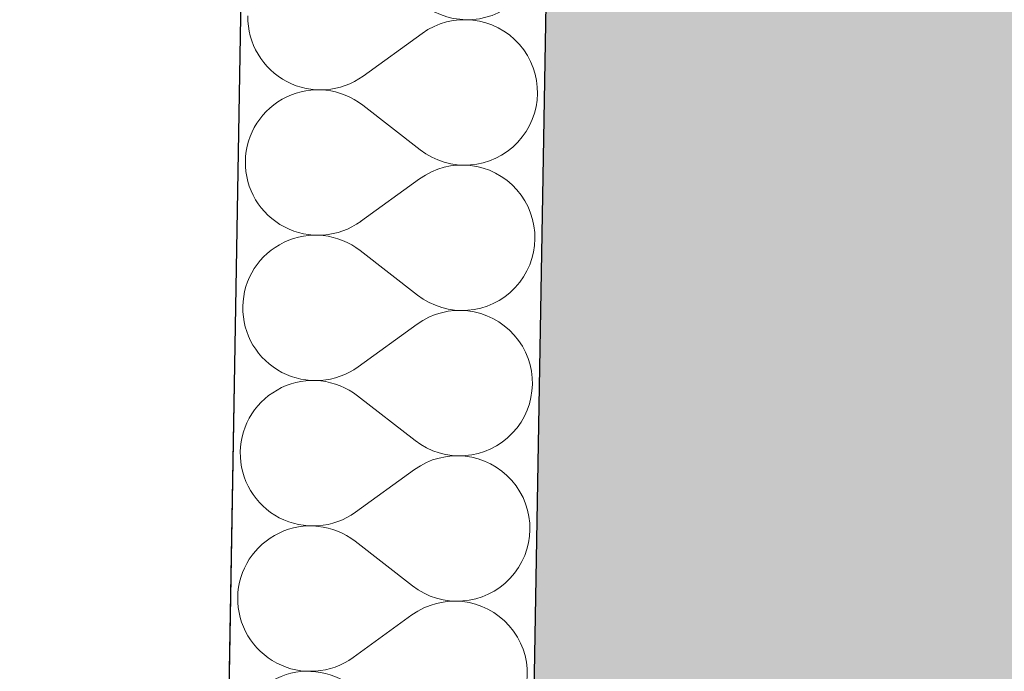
# Model space of a CAD drawing. Header units: millimetres. Extents: x -23738 to 4435, y -2716 to 20653.
# Tile 38 of 160: x -20642 to -20126, y 6644 to 6985. Entities that reach past the tile are written whole.
import ezdxf

# ---------------------------------------------------------------- set-up
doc = ezdxf.new("R2010")
doc.units = ezdxf.units.MM
doc.header["$MEASUREMENT"] = 0
doc.linetypes.add('Wipeout_Contour', pattern=[1000, 0, -1000])
for name, color, linetype in [('9._POHLED ZÁPADNÍ_2_Konstrukce - nosné', 7, 'Continuous'), ('9._POHLED ZÁPADNÍ_2_Nové_Konstrukce - nosné', 7, 'Continuous'), ('9._POHLED ZÁPADNÍ_2_Nové_Výplně – Řezové', 7, 'Continuous'), ('9._POHLED ZÁPADNÍ_2_Výplně – Řezové', 7, 'Continuous'), ('9._POHLED ZÁPADNÍ_2_VÝTAH VAR 1', 7, 'Continuous')]:
    doc.layers.add(name, color=color, linetype=linetype)

# ---------------------------------------------------------------- blocks, each defined once
blk = doc.blocks.new('*X4', base_point=(-24533.14, -6254.22))
at = {"layer": '9._POHLED ZÁPADNÍ_2_Nové_Výplně – Řezové', "color": 21, "linetype": 'Continuous', "lineweight": 20, "true_color": 0xffaaaa}
for p, q in [((-20522.42, 6987.38), (-20522.37, 6984.66)), ((-20522.37, 6984.66), (-20522.13, 6981.95)), ((-20418.94, 6984.02), (-20421.54, 6983.2)), ((-20416.3, 6984.65), (-20418.94, 6984.02)), ((-20413.61, 6985.09), (-20416.3, 6984.65)), ((-20410.9, 6985.33), (-20413.61, 6985.09)), ((-20408.18, 6985.38), (-20410.9, 6985.33)), ((-20405.46, 6985.24), (-20408.18, 6985.38)), ((-20402.76, 6984.91), (-20405.46, 6985.24)), ((-20400.1, 6984.38), (-20402.76, 6984.91)), ((-20397.47, 6983.66), (-20400.1, 6984.38)), ((-20522.13, 6981.95), (-20521.69, 6979.26)), ((-20521.69, 6979.26), (-20521.07, 6976.61)), ((-20428.88, 6979.68), (-20431.14, 6978.16)), ((-20426.52, 6981.03), (-20428.88, 6979.68)), ((-20424.07, 6982.21), (-20426.52, 6981.03)), ((-20421.54, 6983.2), (-20424.07, 6982.21)), ((-20394.9, 6982.76), (-20397.47, 6983.66)), ((-20392.41, 6981.67), (-20394.9, 6982.76)), ((-20390, 6980.42), (-20392.41, 6981.67)), ((-20387.68, 6978.99), (-20390, 6980.42)), ((-20385.47, 6977.4), (-20387.68, 6978.99)), ((-20521.07, 6976.61), (-20520.25, 6974.02)), ((-20520.25, 6974.02), (-20519.26, 6971.49)), ((-20431.14, 6978.16), (-20462.01, 6955.84)), ((-20383.39, 6975.65), (-20385.47, 6977.4)), ((-20381.43, 6973.77), (-20383.39, 6975.65)), ((-20379.61, 6971.74), (-20381.43, 6973.77)), ((-20519.26, 6971.49), (-20518.08, 6969.03)), ((-20518.08, 6969.03), (-20516.73, 6966.67)), ((-20377.94, 6969.6), (-20379.61, 6971.74)), ((-20376.42, 6967.34), (-20377.94, 6969.6)), ((-20516.73, 6966.67), (-20515.22, 6964.41)), ((-20515.22, 6964.41), (-20513.55, 6962.26)), ((-20375.08, 6964.97), (-20376.42, 6967.34)), ((-20373.9, 6962.52), (-20375.08, 6964.97)), ((-20513.55, 6962.26), (-20511.73, 6960.24)), ((-20511.73, 6960.24), (-20509.77, 6958.35)), ((-20509.77, 6958.35), (-20507.68, 6956.61)), ((-20372.9, 6959.99), (-20373.9, 6962.52)), ((-20372.09, 6957.39), (-20372.9, 6959.99)), ((-20507.68, 6956.61), (-20505.47, 6955.02)), ((-20505.47, 6955.02), (-20503.16, 6953.59)), ((-20503.16, 6953.59), (-20500.75, 6952.33)), ((-20469.09, 6951.8), (-20466.64, 6952.98)), ((-20466.64, 6952.98), (-20464.27, 6954.33)), ((-20464.27, 6954.33), (-20462.01, 6955.84)), ((-20371.46, 6954.75), (-20372.09, 6957.39)), ((-20371.02, 6952.06), (-20371.46, 6954.75)), ((-20500.75, 6952.33), (-20498.25, 6951.25)), ((-20498.25, 6951.25), (-20495.68, 6950.35)), ((-20493.09, 6947.9), (-20495.74, 6947.27)), ((-20495.68, 6950.35), (-20493.06, 6949.63)), ((-20490.4, 6948.33), (-20493.09, 6947.9)), ((-20493.06, 6949.63), (-20490.39, 6949.1)), ((-20487.69, 6948.57), (-20490.4, 6948.33)), ((-20490.39, 6949.1), (-20487.69, 6948.77)), ((-20487.69, 6948.77), (-20484.97, 6948.62)), ((-20484.97, 6948.62), (-20487.69, 6948.57)), ((-20484.97, 6948.62), (-20482.25, 6948.67)), ((-20482.26, 6948.48), (-20484.97, 6948.62)), ((-20479.56, 6948.14), (-20482.26, 6948.48)), ((-20482.25, 6948.67), (-20479.55, 6948.92)), ((-20476.89, 6947.61), (-20479.56, 6948.14)), ((-20479.55, 6948.92), (-20476.86, 6949.36)), ((-20476.86, 6949.36), (-20474.21, 6949.99)), ((-20474.21, 6949.99), (-20471.62, 6950.8)), ((-20471.62, 6950.8), (-20469.09, 6951.8)), ((-20370.78, 6949.35), (-20371.02, 6952.06)), ((-20370.73, 6946.63), (-20370.78, 6949.35)), ((-20505.68, 6942.94), (-20507.95, 6941.43)), ((-20503.32, 6944.29), (-20505.68, 6942.94)), ((-20500.87, 6945.46), (-20503.32, 6944.29)), ((-20498.33, 6946.46), (-20500.87, 6945.46)), ((-20495.74, 6947.27), (-20498.33, 6946.46)), ((-20474.27, 6946.88), (-20476.89, 6947.61)), ((-20471.7, 6945.98), (-20474.27, 6946.88)), ((-20469.21, 6944.89), (-20471.7, 6945.98)), ((-20466.8, 6943.63), (-20469.21, 6944.89)), ((-20464.48, 6942.2), (-20466.8, 6943.63)), ((-20371.21, 6941.21), (-20370.88, 6943.91)), ((-20370.88, 6943.91), (-20370.73, 6946.63)), ((-20512.12, 6937.94), (-20514.01, 6935.99)), ((-20510.09, 6939.76), (-20512.12, 6937.94)), ((-20507.95, 6941.43), (-20510.09, 6939.76)), ((-20462.28, 6940.61), (-20464.48, 6942.2)), ((-20432.21, 6917.22), (-20462.28, 6940.61)), ((-20372.46, 6935.92), (-20371.74, 6938.55)), ((-20371.74, 6938.55), (-20371.21, 6941.21)), ((-20515.75, 6933.9), (-20517.34, 6931.69)), ((-20514.01, 6935.99), (-20515.75, 6933.9)), ((-20374.45, 6930.86), (-20373.37, 6933.36)), ((-20373.37, 6933.36), (-20372.46, 6935.92)), ((-20518.77, 6929.38), (-20520.03, 6926.97)), ((-20517.34, 6931.69), (-20518.77, 6929.38)), ((-20377.14, 6926.14), (-20375.71, 6928.45)), ((-20375.71, 6928.45), (-20374.45, 6930.86)), ((-20521.12, 6924.47), (-20522.02, 6921.91)), ((-20520.03, 6926.97), (-20521.12, 6924.47)), ((-20380.48, 6921.84), (-20378.73, 6923.93)), ((-20378.73, 6923.93), (-20377.14, 6926.14)), ((-20522.74, 6919.28), (-20523.27, 6916.61)), ((-20522.02, 6921.91), (-20522.74, 6919.28)), ((-20432.21, 6917.22), (-20430, 6915.63)), ((-20386.54, 6916.4), (-20384.39, 6918.07)), ((-20384.39, 6918.07), (-20382.37, 6919.88)), ((-20382.37, 6919.88), (-20380.48, 6921.84)), ((-20523.61, 6913.91), (-20523.75, 6911.2)), ((-20523.27, 6916.61), (-20523.61, 6913.91)), ((-20430, 6915.63), (-20427.69, 6914.2)), ((-20427.69, 6914.2), (-20425.28, 6912.94)), ((-20425.28, 6912.94), (-20422.78, 6911.85)), ((-20422.78, 6911.85), (-20420.22, 6910.94)), ((-20396.15, 6911.37), (-20393.62, 6912.36)), ((-20393.62, 6912.36), (-20391.16, 6913.54)), ((-20391.16, 6913.54), (-20388.8, 6914.88)), ((-20388.8, 6914.88), (-20386.54, 6916.4)), ((-20523.75, 6911.2), (-20523.7, 6908.48)), ((-20523.7, 6908.48), (-20523.46, 6905.77)), ((-20422.87, 6907.03), (-20425.4, 6906.03)), ((-20420.27, 6907.84), (-20422.87, 6907.03)), ((-20417.62, 6908.47), (-20420.27, 6907.84)), ((-20420.22, 6910.94), (-20417.59, 6910.22)), ((-20414.94, 6908.91), (-20417.62, 6908.47)), ((-20417.59, 6910.22), (-20414.92, 6909.69)), ((-20412.23, 6909.15), (-20414.94, 6908.91)), ((-20414.92, 6909.69), (-20412.23, 6909.35)), ((-20412.23, 6909.35), (-20409.51, 6909.21)), ((-20409.51, 6909.21), (-20412.23, 6909.15)), ((-20409.51, 6909.21), (-20406.79, 6909.25)), ((-20406.79, 6909.06), (-20409.51, 6909.21)), ((-20406.79, 6909.25), (-20404.08, 6909.5)), ((-20404.09, 6908.73), (-20406.79, 6909.06)), ((-20401.42, 6908.2), (-20404.09, 6908.73)), ((-20404.08, 6909.5), (-20401.39, 6909.93)), ((-20398.8, 6907.48), (-20401.42, 6908.2)), ((-20401.39, 6909.93), (-20398.75, 6910.56)), ((-20396.23, 6906.58), (-20398.8, 6907.48)), ((-20398.75, 6910.56), (-20396.15, 6911.37)), ((-20393.74, 6905.5), (-20396.23, 6906.58)), ((-20523.46, 6905.77), (-20523.02, 6903.08)), ((-20523.02, 6903.08), (-20522.4, 6900.44)), ((-20432.47, 6901.99), (-20463.34, 6879.66)), ((-20430.21, 6903.5), (-20432.47, 6901.99)), ((-20427.85, 6904.85), (-20430.21, 6903.5)), ((-20425.4, 6906.03), (-20427.85, 6904.85)), ((-20391.33, 6904.24), (-20393.74, 6905.5)), ((-20389.01, 6902.81), (-20391.33, 6904.24)), ((-20386.8, 6901.22), (-20389.01, 6902.81)), ((-20522.4, 6900.44), (-20521.58, 6897.84)), ((-20521.58, 6897.84), (-20520.58, 6895.31)), ((-20384.71, 6899.48), (-20386.8, 6901.22)), ((-20382.75, 6897.59), (-20384.71, 6899.48)), ((-20380.93, 6895.57), (-20382.75, 6897.59)), ((-20520.58, 6895.31), (-20519.41, 6892.86)), ((-20519.41, 6892.86), (-20518.06, 6890.49)), ((-20379.26, 6893.42), (-20380.93, 6895.57)), ((-20377.75, 6891.16), (-20379.26, 6893.42)), ((-20376.4, 6888.79), (-20377.75, 6891.16)), ((-20518.06, 6890.49), (-20516.55, 6888.23)), ((-20516.55, 6888.23), (-20514.88, 6886.08)), ((-20514.88, 6886.08), (-20513.06, 6884.06)), ((-20375.23, 6886.34), (-20376.4, 6888.79)), ((-20374.23, 6883.81), (-20375.23, 6886.34)), ((-20513.06, 6884.06), (-20511.1, 6882.17)), ((-20511.1, 6882.17), (-20509.01, 6880.43)), ((-20373.42, 6881.21), (-20374.23, 6883.81)), ((-20372.79, 6878.57), (-20373.42, 6881.21)), ((-20509.01, 6880.43), (-20506.8, 6878.84)), ((-20506.8, 6878.84), (-20504.49, 6877.41)), ((-20504.49, 6877.41), (-20502.07, 6876.15)), ((-20502.07, 6876.15), (-20499.58, 6875.07)), ((-20472.95, 6874.62), (-20470.42, 6875.62)), ((-20470.42, 6875.62), (-20467.96, 6876.8)), ((-20467.96, 6876.8), (-20465.6, 6878.15)), ((-20465.6, 6878.15), (-20463.34, 6879.66)), ((-20372.35, 6875.88), (-20372.79, 6878.57)), ((-20372.11, 6873.17), (-20372.35, 6875.88)), ((-20497.07, 6871.09), (-20499.66, 6870.28)), ((-20499.58, 6875.07), (-20497.01, 6874.17)), ((-20494.42, 6871.72), (-20497.07, 6871.09)), ((-20497.01, 6874.17), (-20494.39, 6873.45)), ((-20491.73, 6872.15), (-20494.42, 6871.72)), ((-20494.39, 6873.45), (-20491.72, 6872.92)), ((-20489.02, 6872.4), (-20491.73, 6872.15)), ((-20491.72, 6872.92), (-20489.02, 6872.59)), ((-20489.02, 6872.59), (-20486.3, 6872.44)), ((-20486.3, 6872.44), (-20489.02, 6872.4)), ((-20486.3, 6872.44), (-20483.58, 6872.5)), ((-20483.59, 6872.3), (-20486.3, 6872.44)), ((-20480.89, 6871.96), (-20483.59, 6872.3)), ((-20483.58, 6872.5), (-20480.87, 6872.74)), ((-20478.22, 6871.43), (-20480.89, 6871.96)), ((-20480.87, 6872.74), (-20478.19, 6873.18)), ((-20475.6, 6870.71), (-20478.22, 6871.43)), ((-20478.19, 6873.18), (-20475.54, 6873.81)), ((-20473.03, 6869.8), (-20475.6, 6870.71)), ((-20475.54, 6873.81), (-20472.95, 6874.62)), ((-20372.2, 6867.74), (-20372.06, 6870.45)), ((-20372.06, 6870.45), (-20372.11, 6873.17)), ((-20509.27, 6865.25), (-20511.42, 6863.58)), ((-20507.01, 6866.76), (-20509.27, 6865.25)), ((-20504.65, 6868.11), (-20507.01, 6866.76)), ((-20502.19, 6869.29), (-20504.65, 6868.11)), ((-20499.66, 6870.28), (-20502.19, 6869.29)), ((-20470.54, 6868.71), (-20473.03, 6869.8)), ((-20468.13, 6867.45), (-20470.54, 6868.71)), ((-20465.81, 6866.02), (-20468.13, 6867.45)), ((-20463.61, 6864.43), (-20465.81, 6866.02)), ((-20372.54, 6865.04), (-20372.2, 6867.74)), ((-20513.45, 6861.77), (-20515.34, 6859.81)), ((-20511.42, 6863.58), (-20513.45, 6861.77)), ((-20433.53, 6841.04), (-20463.61, 6864.43)), ((-20373.79, 6859.74), (-20373.07, 6862.37)), ((-20373.07, 6862.37), (-20372.54, 6865.04)), ((-20518.67, 6855.51), (-20520.1, 6853.2)), ((-20517.08, 6857.72), (-20518.67, 6855.51)), ((-20515.34, 6859.81), (-20517.08, 6857.72)), ((-20375.78, 6854.68), (-20374.69, 6857.18)), ((-20374.69, 6857.18), (-20373.79, 6859.74)), ((-20521.36, 6850.79), (-20522.45, 6848.29)), ((-20520.1, 6853.2), (-20521.36, 6850.79)), ((-20380.06, 6847.75), (-20378.47, 6849.96)), ((-20378.47, 6849.96), (-20377.04, 6852.27)), ((-20377.04, 6852.27), (-20375.78, 6854.68)), ((-20523.35, 6845.73), (-20524.07, 6843.1)), ((-20522.45, 6848.29), (-20523.35, 6845.73)), ((-20383.69, 6843.7), (-20381.8, 6845.66)), ((-20381.8, 6845.66), (-20380.06, 6847.75)), ((-20524.6, 6840.43), (-20524.94, 6837.74)), ((-20524.07, 6843.1), (-20524.6, 6840.43)), ((-20433.53, 6841.04), (-20431.33, 6839.45)), ((-20431.33, 6839.45), (-20429.01, 6838.02)), ((-20390.13, 6838.71), (-20387.87, 6840.22)), ((-20387.87, 6840.22), (-20385.72, 6841.89)), ((-20385.72, 6841.89), (-20383.69, 6843.7)), ((-20524.94, 6837.74), (-20525.08, 6835.02)), ((-20525.08, 6835.02), (-20525.03, 6832.3)), ((-20429.01, 6838.02), (-20426.6, 6836.76)), ((-20426.6, 6836.76), (-20424.11, 6835.67)), ((-20424.11, 6835.67), (-20421.54, 6834.77)), ((-20421.54, 6834.77), (-20418.92, 6834.04)), ((-20402.72, 6833.75), (-20400.07, 6834.38)), ((-20400.07, 6834.38), (-20397.48, 6835.19)), ((-20397.48, 6835.19), (-20394.95, 6836.19)), ((-20394.95, 6836.19), (-20392.49, 6837.36)), ((-20392.49, 6837.36), (-20390.13, 6838.71)), ((-20525.03, 6832.3), (-20524.79, 6829.59)), ((-20524.79, 6829.59), (-20524.35, 6826.9)), ((-20426.72, 6829.85), (-20429.18, 6828.67)), ((-20424.19, 6830.85), (-20426.72, 6829.85)), ((-20421.6, 6831.66), (-20424.19, 6830.85)), ((-20418.95, 6832.29), (-20421.6, 6831.66)), ((-20416.27, 6832.73), (-20418.95, 6832.29)), ((-20418.92, 6834.04), (-20416.25, 6833.51)), ((-20413.56, 6832.98), (-20416.27, 6832.73)), ((-20416.25, 6833.51), (-20413.55, 6833.17)), ((-20410.84, 6833.03), (-20413.56, 6832.98)), ((-20413.55, 6833.17), (-20410.84, 6833.03)), ((-20410.84, 6833.03), (-20408.12, 6833.07)), ((-20408.12, 6832.88), (-20410.84, 6833.03)), ((-20408.12, 6833.07), (-20405.41, 6833.32)), ((-20405.42, 6832.55), (-20408.12, 6832.88)), ((-20402.75, 6832.02), (-20405.42, 6832.55)), ((-20405.41, 6833.32), (-20402.72, 6833.75)), ((-20400.13, 6831.3), (-20402.75, 6832.02)), ((-20397.56, 6830.4), (-20400.13, 6831.3)), ((-20395.07, 6829.32), (-20397.56, 6830.4)), ((-20392.65, 6828.06), (-20395.07, 6829.32)), ((-20524.35, 6826.9), (-20523.72, 6824.26)), ((-20523.72, 6824.26), (-20522.91, 6821.66)), ((-20433.8, 6825.81), (-20464.67, 6803.48)), ((-20431.54, 6827.32), (-20433.8, 6825.81)), ((-20429.18, 6828.67), (-20431.54, 6827.32)), ((-20390.34, 6826.63), (-20392.65, 6828.06)), ((-20388.13, 6825.04), (-20390.34, 6826.63)), ((-20386.04, 6823.3), (-20388.13, 6825.04)), ((-20522.91, 6821.66), (-20521.91, 6819.13)), ((-20521.91, 6819.13), (-20520.74, 6816.68)), ((-20384.08, 6821.41), (-20386.04, 6823.3)), ((-20382.26, 6819.39), (-20384.08, 6821.41)), ((-20380.59, 6817.24), (-20382.26, 6819.39)), ((-20520.74, 6816.68), (-20519.39, 6814.31)), ((-20519.39, 6814.31), (-20517.88, 6812.05)), ((-20379.08, 6814.98), (-20380.59, 6817.24)), ((-20377.73, 6812.62), (-20379.08, 6814.98)), ((-20517.88, 6812.05), (-20516.21, 6809.9)), ((-20516.21, 6809.9), (-20514.39, 6807.88)), ((-20376.56, 6810.16), (-20377.73, 6812.62)), ((-20375.56, 6807.63), (-20376.56, 6810.16)), ((-20514.39, 6807.88), (-20512.43, 6805.99)), ((-20512.43, 6805.99), (-20510.34, 6804.25)), ((-20510.34, 6804.25), (-20508.13, 6802.66)), ((-20466.93, 6801.97), (-20464.67, 6803.48)), ((-20374.74, 6805.04), (-20375.56, 6807.63)), ((-20374.12, 6802.39), (-20374.74, 6805.04)), ((-20508.13, 6802.66), (-20505.81, 6801.23)), ((-20505.81, 6801.23), (-20503.4, 6799.98)), ((-20503.4, 6799.98), (-20500.91, 6798.89)), ((-20500.91, 6798.89), (-20498.34, 6797.99)), ((-20476.87, 6797.63), (-20474.27, 6798.44)), ((-20474.27, 6798.44), (-20471.74, 6799.44)), ((-20471.74, 6799.44), (-20469.29, 6800.62)), ((-20469.29, 6800.62), (-20466.93, 6801.97)), ((-20373.68, 6799.7), (-20374.12, 6802.39)), ((-20373.44, 6796.99), (-20373.68, 6799.7)), ((-20503.52, 6793.11), (-20505.98, 6791.93)), ((-20500.99, 6794.1), (-20503.52, 6793.11)), ((-20498.39, 6794.91), (-20500.99, 6794.1)), ((-20495.75, 6795.54), (-20498.39, 6794.91)), ((-20498.34, 6797.99), (-20495.72, 6797.27)), ((-20493.06, 6795.97), (-20495.75, 6795.54)), ((-20495.72, 6797.27), (-20493.05, 6796.74)), ((-20490.35, 6796.22), (-20493.06, 6795.97)), ((-20493.05, 6796.74), (-20490.35, 6796.41)), ((-20490.35, 6796.41), (-20487.63, 6796.26)), ((-20487.63, 6796.26), (-20490.35, 6796.22)), ((-20487.63, 6796.26), (-20484.91, 6796.32)), ((-20484.91, 6796.12), (-20487.63, 6796.26)), ((-20484.91, 6796.32), (-20482.2, 6796.56)), ((-20482.22, 6795.78), (-20484.91, 6796.12)), ((-20479.55, 6795.25), (-20482.22, 6795.78)), ((-20482.2, 6796.56), (-20479.52, 6797)), ((-20476.92, 6794.53), (-20479.55, 6795.25)), ((-20479.52, 6797), (-20476.87, 6797.63)), ((-20474.36, 6793.62), (-20476.92, 6794.53)), ((-20471.86, 6792.53), (-20474.36, 6793.62)), ((-20373.53, 6791.56), (-20373.39, 6794.27)), ((-20373.39, 6794.27), (-20373.44, 6796.99)), ((-20510.6, 6789.07), (-20512.75, 6787.41)), ((-20508.34, 6790.59), (-20510.6, 6789.07)), ((-20505.98, 6791.93), (-20508.34, 6790.59)), ((-20469.45, 6791.27), (-20471.86, 6792.53)), ((-20467.14, 6789.84), (-20469.45, 6791.27)), ((-20464.93, 6788.25), (-20467.14, 6789.84)), ((-20434.86, 6764.86), (-20464.93, 6788.25)), ((-20374.4, 6786.19), (-20373.87, 6788.86)), ((-20373.87, 6788.86), (-20373.53, 6791.56)), ((-20516.66, 6783.63), (-20518.41, 6781.54)), ((-20514.77, 6785.59), (-20516.66, 6783.63)), ((-20512.75, 6787.41), (-20514.77, 6785.59)), ((-20376.02, 6781), (-20375.12, 6783.56)), ((-20375.12, 6783.56), (-20374.4, 6786.19)), ((-20520, 6779.33), (-20521.43, 6777.02)), ((-20518.41, 6781.54), (-20520, 6779.33)), ((-20378.37, 6776.09), (-20377.11, 6778.5)), ((-20377.11, 6778.5), (-20376.02, 6781)), ((-20522.69, 6774.61), (-20523.77, 6772.11)), ((-20521.43, 6777.02), (-20522.69, 6774.61)), ((-20381.39, 6771.57), (-20379.8, 6773.78)), ((-20379.8, 6773.78), (-20378.37, 6776.09)), ((-20524.68, 6769.55), (-20525.4, 6766.92)), ((-20523.77, 6772.11), (-20524.68, 6769.55)), ((-20387.05, 6765.71), (-20385.02, 6767.53)), ((-20385.02, 6767.53), (-20383.13, 6769.48)), ((-20383.13, 6769.48), (-20381.39, 6771.57)), ((-20525.93, 6764.26), (-20526.26, 6761.56)), ((-20525.4, 6766.92), (-20525.93, 6764.26)), ((-20434.86, 6764.86), (-20432.66, 6763.27)), ((-20432.66, 6763.27), (-20430.34, 6761.84)), ((-20393.82, 6761.18), (-20391.46, 6762.53)), ((-20391.46, 6762.53), (-20389.19, 6764.04)), ((-20389.19, 6764.04), (-20387.05, 6765.71)), ((-20526.26, 6761.56), (-20526.41, 6758.84)), ((-20526.41, 6758.84), (-20526.36, 6756.12)), ((-20430.34, 6761.84), (-20427.93, 6760.58)), ((-20427.93, 6760.58), (-20425.44, 6759.49)), ((-20425.44, 6759.49), (-20422.87, 6758.59)), ((-20422.87, 6758.59), (-20420.25, 6757.87)), ((-20420.25, 6757.87), (-20417.58, 6757.33)), ((-20417.58, 6757.33), (-20414.88, 6756.99)), ((-20414.88, 6756.99), (-20412.17, 6756.85)), ((-20409.44, 6756.9), (-20406.74, 6757.14)), ((-20406.74, 6757.14), (-20404.05, 6757.57)), ((-20404.05, 6757.57), (-20401.4, 6758.2)), ((-20401.4, 6758.2), (-20398.81, 6759.01)), ((-20398.81, 6759.01), (-20396.27, 6760.01)), ((-20396.27, 6760.01), (-20393.82, 6761.18)), ((-20526.36, 6756.12), (-20526.12, 6753.41)), ((-20526.12, 6753.41), (-20525.68, 6750.72)), ((-20430.5, 6752.49), (-20432.87, 6751.14)), ((-20428.05, 6753.67), (-20430.5, 6752.49)), ((-20425.52, 6754.67), (-20428.05, 6753.67)), ((-20422.93, 6755.48), (-20425.52, 6754.67)), ((-20420.28, 6756.11), (-20422.93, 6755.48)), ((-20417.59, 6756.55), (-20420.28, 6756.11)), ((-20414.89, 6756.8), (-20417.59, 6756.55)), ((-20412.17, 6756.85), (-20414.89, 6756.8)), ((-20412.17, 6756.85), (-20409.44, 6756.9)), ((-20409.45, 6756.71), (-20412.17, 6756.85)), ((-20406.75, 6756.37), (-20409.45, 6756.71)), ((-20404.08, 6755.84), (-20406.75, 6756.37)), ((-20401.46, 6755.12), (-20404.08, 6755.84)), ((-20398.89, 6754.22), (-20401.46, 6755.12)), ((-20396.39, 6753.14), (-20398.89, 6754.22)), ((-20393.98, 6751.88), (-20396.39, 6753.14)), ((-20391.67, 6750.45), (-20393.98, 6751.88)), ((-20525.68, 6750.72), (-20525.05, 6748.08)), ((-20525.05, 6748.08), (-20524.24, 6745.48)), ((-20435.13, 6749.63), (-20466, 6727.31)), ((-20432.87, 6751.14), (-20435.13, 6749.63)), ((-20389.46, 6748.86), (-20391.67, 6750.45)), ((-20387.37, 6747.12), (-20389.46, 6748.86)), ((-20385.41, 6745.23), (-20387.37, 6747.12)), ((-20524.24, 6745.48), (-20523.24, 6742.95)), ((-20523.24, 6742.95), (-20522.06, 6740.5)), ((-20383.59, 6743.21), (-20385.41, 6745.23)), ((-20381.92, 6741.06), (-20383.59, 6743.21)), ((-20522.06, 6740.5), (-20520.72, 6738.13)), ((-20520.72, 6738.13), (-20519.2, 6735.87)), ((-20380.41, 6738.8), (-20381.92, 6741.06)), ((-20379.06, 6736.44), (-20380.41, 6738.8)), ((-20377.88, 6733.98), (-20379.06, 6736.44)), ((-20519.2, 6735.87), (-20517.53, 6733.73)), ((-20517.53, 6733.73), (-20515.71, 6731.7)), ((-20515.71, 6731.7), (-20513.75, 6729.82)), ((-20376.89, 6731.45), (-20377.88, 6733.98)), ((-20376.07, 6728.86), (-20376.89, 6731.45)), ((-20513.75, 6729.82), (-20511.67, 6728.07)), ((-20511.67, 6728.07), (-20509.46, 6726.48)), ((-20509.46, 6726.48), (-20507.14, 6725.06)), ((-20468.26, 6725.79), (-20466, 6727.31)), ((-20375.45, 6726.21), (-20376.07, 6728.86)), ((-20375.01, 6723.52), (-20375.45, 6726.21)), ((-20507.14, 6725.06), (-20504.73, 6723.8)), ((-20504.73, 6723.8), (-20502.24, 6722.71)), ((-20502.24, 6722.71), (-20499.67, 6721.81)), ((-20499.67, 6721.81), (-20497.04, 6721.09)), ((-20497.04, 6721.09), (-20494.38, 6720.57)), ((-20483.53, 6720.38), (-20480.84, 6720.82)), ((-20480.84, 6720.82), (-20478.2, 6721.45)), ((-20478.2, 6721.45), (-20475.6, 6722.27)), ((-20475.6, 6722.27), (-20473.07, 6723.26)), ((-20473.07, 6723.26), (-20470.62, 6724.44)), ((-20470.62, 6724.44), (-20468.26, 6725.79)), ((-20374.77, 6720.81), (-20375.01, 6723.52)), ((-20374.72, 6718.09), (-20374.77, 6720.81)), ((-20507.3, 6715.75), (-20509.67, 6714.41)), ((-20504.85, 6716.93), (-20507.3, 6715.75)), ((-20502.32, 6717.92), (-20504.85, 6716.93)), ((-20499.72, 6718.74), (-20502.32, 6717.92)), ((-20497.07, 6719.36), (-20499.72, 6718.74)), ((-20494.39, 6719.8), (-20497.07, 6719.36)), ((-20491.68, 6720.04), (-20494.39, 6719.8)), ((-20494.38, 6720.57), (-20491.68, 6720.23)), ((-20491.68, 6720.23), (-20488.96, 6720.09)), ((-20488.96, 6720.09), (-20491.68, 6720.04)), ((-20488.96, 6720.09), (-20486.24, 6720.14)), ((-20486.24, 6719.94), (-20488.96, 6720.09)), ((-20486.24, 6720.14), (-20483.53, 6720.38)), ((-20483.54, 6719.6), (-20486.24, 6719.94)), ((-20480.88, 6719.07), (-20483.54, 6719.6)), ((-20478.25, 6718.35), (-20480.88, 6719.07)), ((-20475.69, 6717.44), (-20478.25, 6718.35)), ((-20473.19, 6716.35), (-20475.69, 6717.44)), ((-20470.78, 6715.09), (-20473.19, 6716.35)), ((-20374.86, 6715.38), (-20374.72, 6718.09)), ((-20514.08, 6711.23), (-20516.1, 6709.41)), ((-20511.93, 6712.9), (-20514.08, 6711.23)), ((-20509.67, 6714.41), (-20511.93, 6712.9)), ((-20468.47, 6713.66), (-20470.78, 6715.09)), ((-20466.26, 6712.07), (-20468.47, 6713.66)), ((-20436.19, 6688.69), (-20466.26, 6712.07)), ((-20375.73, 6710.01), (-20375.2, 6712.68)), ((-20375.2, 6712.68), (-20374.86, 6715.38)), ((-20519.74, 6705.36), (-20521.33, 6703.16)), ((-20517.99, 6707.45), (-20519.74, 6705.36)), ((-20516.1, 6709.41), (-20517.99, 6707.45)), ((-20377.35, 6704.82), (-20376.45, 6707.39)), ((-20376.45, 6707.39), (-20375.73, 6710.01)), ((-20522.76, 6700.84), (-20524.02, 6698.43)), ((-20521.33, 6703.16), (-20522.76, 6700.84)), ((-20379.7, 6699.91), (-20378.44, 6702.33)), ((-20378.44, 6702.33), (-20377.35, 6704.82)), ((-20525.1, 6695.94), (-20526.01, 6693.37)), ((-20524.02, 6698.43), (-20525.1, 6695.94)), ((-20384.46, 6693.3), (-20382.72, 6695.39)), ((-20382.72, 6695.39), (-20381.13, 6697.6)), ((-20381.13, 6697.6), (-20379.7, 6699.91)), ((-20526.72, 6690.75), (-20527.25, 6688.08)), ((-20526.01, 6693.37), (-20526.72, 6690.75)), ((-20388.37, 6689.53), (-20386.35, 6691.35)), ((-20386.35, 6691.35), (-20384.46, 6693.3)), ((-20527.59, 6685.38), (-20527.74, 6682.66)), ((-20527.25, 6688.08), (-20527.59, 6685.38)), ((-20436.19, 6688.69), (-20433.98, 6687.09)), ((-20433.98, 6687.09), (-20431.67, 6685.66)), ((-20431.67, 6685.66), (-20429.26, 6684.4)), ((-20397.6, 6683.83), (-20395.15, 6685)), ((-20395.15, 6685), (-20392.78, 6686.35)), ((-20392.78, 6686.35), (-20390.52, 6687.86)), ((-20390.52, 6687.86), (-20388.37, 6689.53)), ((-20527.74, 6682.66), (-20527.69, 6679.94)), ((-20527.69, 6679.94), (-20527.44, 6677.23)), ((-20429.26, 6684.4), (-20426.77, 6683.31)), ((-20426.77, 6683.31), (-20424.2, 6682.41)), ((-20421.61, 6679.93), (-20424.25, 6679.31)), ((-20424.2, 6682.41), (-20421.58, 6681.69)), ((-20418.92, 6680.37), (-20421.61, 6679.93)), ((-20421.58, 6681.69), (-20418.91, 6681.16)), ((-20416.21, 6680.62), (-20418.92, 6680.37)), ((-20418.91, 6681.16), (-20416.21, 6680.82)), ((-20416.21, 6680.82), (-20413.49, 6680.67)), ((-20413.49, 6680.67), (-20416.21, 6680.62)), ((-20413.49, 6680.67), (-20410.77, 6680.72)), ((-20410.78, 6680.53), (-20413.49, 6680.67)), ((-20408.08, 6680.19), (-20410.78, 6680.53)), ((-20410.77, 6680.72), (-20408.06, 6680.96)), ((-20405.41, 6679.66), (-20408.08, 6680.19)), ((-20408.06, 6680.96), (-20405.38, 6681.39)), ((-20402.78, 6678.94), (-20405.41, 6679.66)), ((-20405.38, 6681.39), (-20402.73, 6682.02)), ((-20402.73, 6682.02), (-20400.13, 6682.83)), ((-20400.13, 6682.83), (-20397.6, 6683.83)), ((-20527.44, 6677.23), (-20527.01, 6674.55)), ((-20527.01, 6674.55), (-20526.38, 6671.9)), ((-20434.2, 6674.96), (-20436.46, 6673.45)), ((-20431.83, 6676.31), (-20434.2, 6674.96)), ((-20429.38, 6677.49), (-20431.83, 6676.31)), ((-20426.85, 6678.49), (-20429.38, 6677.49)), ((-20424.25, 6679.31), (-20426.85, 6678.49)), ((-20400.22, 6678.04), (-20402.78, 6678.94)), ((-20397.72, 6676.96), (-20400.22, 6678.04)), ((-20395.31, 6675.7), (-20397.72, 6676.96)), ((-20392.99, 6674.27), (-20395.31, 6675.7)), ((-20526.38, 6671.9), (-20525.57, 6669.3)), ((-20525.57, 6669.3), (-20524.57, 6666.77)), ((-20436.46, 6673.45), (-20467.33, 6651.13)), ((-20390.79, 6672.68), (-20392.99, 6674.27)), ((-20388.7, 6670.94), (-20390.79, 6672.68)), ((-20386.74, 6669.05), (-20388.7, 6670.94)), ((-20524.57, 6666.77), (-20523.39, 6664.32)), ((-20523.39, 6664.32), (-20522.04, 6661.96)), ((-20384.92, 6667.03), (-20386.74, 6669.05)), ((-20383.25, 6664.88), (-20384.92, 6667.03)), ((-20381.74, 6662.62), (-20383.25, 6664.88)), ((-20522.04, 6661.96), (-20520.53, 6659.69)), ((-20520.53, 6659.69), (-20518.86, 6657.55)), ((-20380.39, 6660.26), (-20381.74, 6662.62)), ((-20379.21, 6657.8), (-20380.39, 6660.26)), ((-20518.86, 6657.55), (-20517.04, 6655.52)), ((-20517.04, 6655.52), (-20515.08, 6653.64)), ((-20378.21, 6655.27), (-20379.21, 6657.8)), ((-20377.4, 6652.68), (-20378.21, 6655.27)), ((-20515.08, 6653.64), (-20512.99, 6651.89)), ((-20512.99, 6651.89), (-20510.79, 6650.3)), ((-20510.79, 6650.3), (-20508.47, 6648.88)), ((-20508.47, 6648.88), (-20506.06, 6647.62)), ((-20471.95, 6648.26), (-20469.59, 6649.61)), ((-20469.59, 6649.61), (-20467.33, 6651.13)), ((-20376.77, 6650.03), (-20377.4, 6652.68)), ((-20376.34, 6647.34), (-20376.77, 6650.03)), ((-20506.06, 6647.62), (-20503.56, 6646.53)), ((-20503.56, 6646.53), (-20501, 6645.63)), ((-20501, 6645.63), (-20498.37, 6644.91)), ((-20498.37, 6644.91), (-20495.7, 6644.39)), ((-20495.7, 6644.39), (-20493, 6644.05)), ((-20493, 6644.05), (-20490.29, 6643.91)), ((-20490.29, 6643.91), (-20487.57, 6643.96)), ((-20487.57, 6643.96), (-20484.86, 6644.2)), ((-20484.86, 6644.2), (-20482.17, 6644.64)), ((-20482.17, 6644.64), (-20479.53, 6645.27)), ((-20479.53, 6645.27), (-20476.93, 6646.09)), ((-20476.93, 6646.09), (-20474.4, 6647.09)), ((-20474.4, 6647.09), (-20471.95, 6648.26)), ((-20376.09, 6644.64), (-20376.34, 6647.34)), ((-20376.04, 6641.92), (-20376.09, 6644.64))]:
    blk.add_line(p, q, dxfattribs=at)
blk = doc.blocks.new('*X18', base_point=(-24533.14, -6254.22))
at = {"layer": '9._POHLED ZÁPADNÍ_2_Nové_Výplně – Řezové', "color": 21, "linetype": 'Continuous', "lineweight": 20, "true_color": 0xffaaaa}
for p, q in [((-20431.14, 6978.16), (-20462.01, 6955.84)), ((-20432.21, 6917.22), (-20462.28, 6940.61)), ((-20432.47, 6901.99), (-20463.34, 6879.66)), ((-20433.53, 6841.04), (-20463.61, 6864.43)), ((-20433.8, 6825.81), (-20464.67, 6803.48)), ((-20434.86, 6764.86), (-20464.93, 6788.25)), ((-20435.13, 6749.63), (-20466, 6727.31)), ((-20436.19, 6688.69), (-20466.26, 6712.07)), ((-20436.46, 6673.45), (-20467.33, 6651.13))]:
    blk.add_line(p, q, dxfattribs=at)
for centre, start, end in [((-20407.49, 7023.47), 232.1313, 125.8711), ((-20484.34, 6986.71), 179.0012, 305.8711), ((-20408.82, 6947.29), 232.1313, 125.8711), ((-20485.66, 6910.53), 52.1313, 179.0012), ((-20485.66, 6910.53), 179.0012, 305.8711), ((-20410.15, 6871.12), 232.1313, 125.8711), ((-20486.99, 6834.35), 52.1313, 179.0012), ((-20486.99, 6834.35), 179.0012, 305.8711), ((-20411.48, 6794.94), 232.1313, 125.8711), ((-20488.32, 6758.18), 52.1313, 179.0012), ((-20488.32, 6758.18), 179.0012, 305.8711), ((-20412.8, 6718.76), 232.1313, 125.8711), ((-20489.65, 6682), 52.1313, 179.0012), ((-20489.65, 6682), 179.0012, 305.8711), ((-20414.13, 6642.58), 232.1313, 125.8711), ((-20490.98, 6605.82), 52.1313, 179.0012)]:
    blk.add_arc(centre, 38.1, start, end, dxfattribs=at)

msp = doc.modelspace()

# ---------------------------------------------------------------- wipeouts: each hides what was drawn before it
at = {"color": 254, "linetype": 'Wipeout_Contour', "lineweight": 0, "ltscale": 108323.765576}
msp.add_wipeout([(-20470.48, 10185.48), (-20571.1, 4413.92), (-20421.12, 4411.3), (-20411.13, 4411.13), (-20313.53, 10008.83)], dxfattribs=at).dxf.layer = '9._POHLED ZÁPADNÍ_2_Nové_Výplně – Řezové'

# ---------------------------------------------------------------- next in the draw order: hatches: boundary and pattern name
at = {"layer": '9._POHLED ZÁPADNÍ_2_Výplně – Řezové', "linetype": 'Continuous', "lineweight": 13}
msp.add_hatch(color=254, dxfattribs=at).paths.add_polyline_path([(-20313.37, 10013.89), (-20411.95, 4415.68), (-20112, 4410.4), (-20020.94, 9581.29)])

# ---------------------------------------------------------------- next in the draw order: linework, layer by layer
at = {"layer": '9._POHLED ZÁPADNÍ_2_Konstrukce - nosné', "color": 7, "linetype": 'Continuous', "lineweight": 50, "flags": 128}
msp.add_lwpolyline([(-20313.37, 10013.89), (-20411.95, 4415.68)], dxfattribs=at)
at = {"layer": '9._POHLED ZÁPADNÍ_2_Nové_Konstrukce - nosné', "color": 1, "linetype": 'Continuous', "lineweight": 25, "flags": 128}
for points in [[(-20470.48, 10185.48), (-20571.1, 4413.92)], [(-20411.13, 4411.13), (-20313.53, 10008.83)]]:
    msp.add_lwpolyline(points, dxfattribs=at)

# ---------------------------------------------------------------- next in the draw order: block references
at = {"layer": '9._POHLED ZÁPADNÍ_2_VÝTAH VAR 1', "color": 9, "linetype": 'Continuous', "lineweight": 13}
msp.add_blockref('*X4', (-24533.14, -6254.22), dxfattribs=at)

# ---------------------------------------------------------------- next in the draw order: wipeouts: each hides what was drawn before it
at = {"color": 254, "linetype": 'Wipeout_Contour', "lineweight": 0, "ltscale": 274303.920399}
msp.add_wipeout([(-20641.96, 349.65), (-20481.93, 349.73), (-20428.28, 3427.35), (-20533.92, 3427.35), (-20533.92, 3677.35), (-20423.92, 3677.35), (-20313.53, 10008.83), (-20473.28, 10024.95), (-20580.69, 3864), (-20570.98, 4415.68), (-20411.95, 4415.68), (-20421.63, 3865.76), (-20580.69, 3864)], dxfattribs=at).dxf.layer = '9._POHLED ZÁPADNÍ_2_Nové_Výplně – Řezové'

# ---------------------------------------------------------------- next in the draw order: linework, layer by layer
at = {"layer": '9._POHLED ZÁPADNÍ_2_Nové_Konstrukce - nosné', "color": 1, "linetype": 'Continuous', "lineweight": 25, "flags": 128}
for points in [[(-20470.48, 10185.48), (-20641.96, 349.65)], [(-20423.92, 3677.35), (-20313.53, 10008.83)]]:
    msp.add_lwpolyline(points, dxfattribs=at)

# ---------------------------------------------------------------- next in the draw order: block references
at = {"layer": '9._POHLED ZÁPADNÍ_2_VÝTAH VAR 1', "color": 9, "linetype": 'Continuous', "lineweight": 13}
msp.add_blockref('*X18', (-24533.14, -6254.22), dxfattribs=at)

doc.saveas('drawing.dxf')
